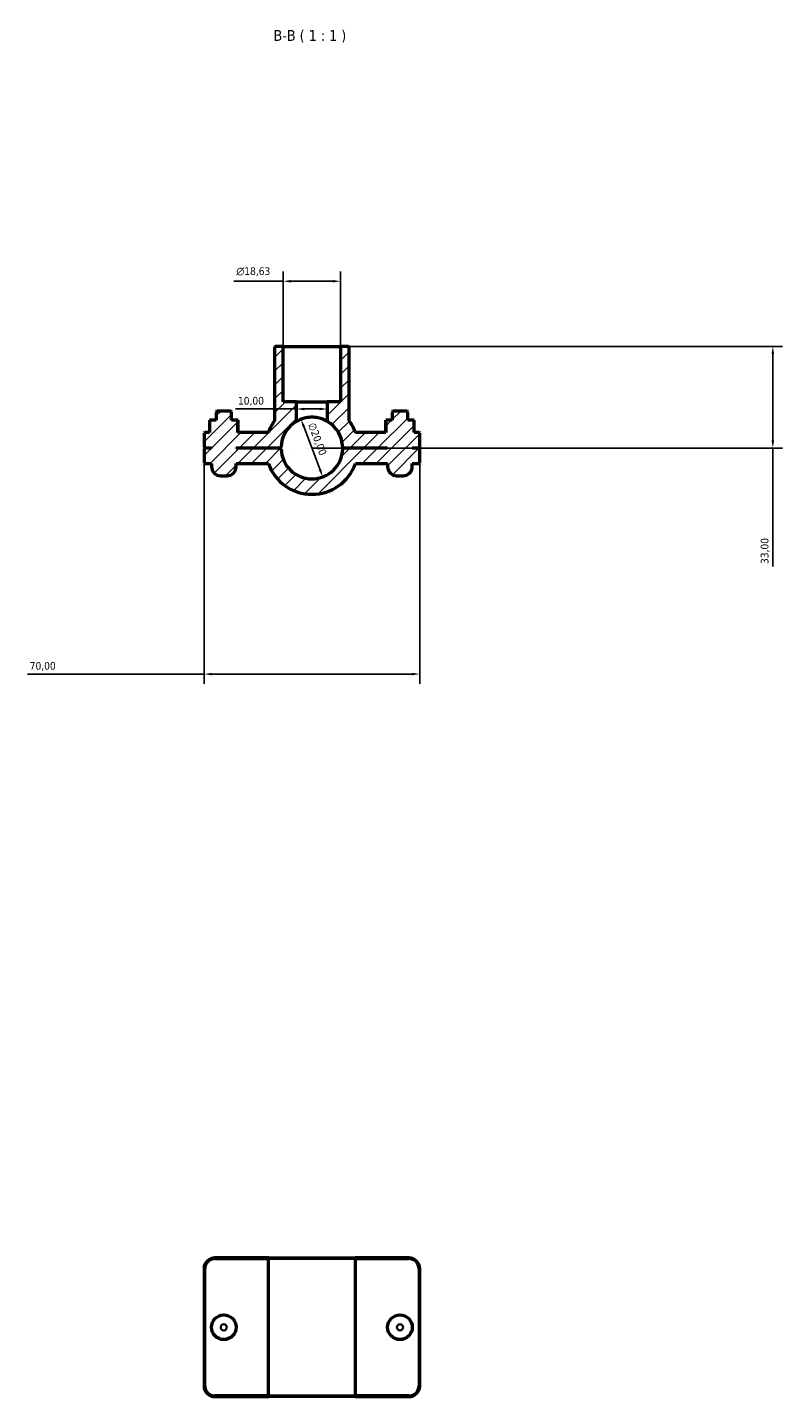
# Model space of a CAD drawing. Header units: millimetres. Extents: x 0 to 1141, y 0 to 1083.
# Tile 4 of 7: x 334 to 579, y 639 to 1083. Entities that reach past the tile are written whole.
import ezdxf

# ---------------------------------------------------------------- set-up
doc = ezdxf.new("R2010")
doc.units = ezdxf.units.MM
for name, color, linetype, lineweight in [('Dimension (ISO)', 7, 'Continuous', 25), ('Hatch (ISO)', 7, 'Continuous', 18), ('Symbol (ISO)', 7, 'Continuous', 25), ('Visible (ISO)', 7, 'Continuous', 50), ('Visible Narrow (ISO)', 7, 'Continuous', 35)]:
    doc.layers.add(name, color=color, linetype=linetype, lineweight=lineweight)
doc.styles.add('Label Text (ISO)', font='tahoma.ttf')
doc.styles.add('Note Text (ISO)', font='tahoma.ttf')
doc.dimstyles.new('Default (ISO)', dxfattribs={"dimtxt": 2.5, "dimasz": 2.5, "dimexe": 3.175, "dimexo": 0, "dimgap": 0.762, "dimtad": 1, "dimrnd": 1e-08, "dimzin": 0, "dimtxsty": 'Note Text (ISO)', "dimcen": 0.09, "dimdle": 10, "dimclrd": 256, "dimclre": 256, "dimclrt": 232, "dimazin": 0, "dimtfac": 1.40208, "dimtmove": 0, "dimatfit": 3, "dimfxl": 1, "dimtolj": 1, "dimtzin": 0, "dimlwd": -1, "dimlwe": -1, "dimarcsym": 0})

# ---------------------------------------------------------------- blocks, each defined once
blk = doc.blocks.new('*D11')
at = {"layer": 'Defpoints', "color": 0, "transparency": 16777216}
for p in [(423, 955.64), (430.06, 936.93)]:
    blk.add_point(p, dxfattribs=at)
at = {"layer": 'Dimension (ISO)', "transparency": 16777216}
blk.add_line((429.18, 939.27), (423.88, 953.3), dxfattribs=at)
blk.add_arc((426.53, 946.29), 10, 60, 128.8719, dxfattribs=at)
for points in [[(424.27, 953.45), (423.49, 953.15), (423, 955.64)], [(429.57, 939.42), (428.79, 939.12), (430.06, 936.93)]]:
    blk.add_solid(points, dxfattribs=at)
at = {"layer": 'Dimension (ISO)', "color": 232, "true_color": 0xca0064, "transparency": 16777216, "insert": (427.56, 954.82), "char_height": 2.5, "attachment_point": 1, "rotation": 290.6804, "style": 'Note Text (ISO)'}
blk.add_mtext('\\A1;∅20,00', dxfattribs=at)
blk = doc.blocks.new('*D12')
at = {"layer": 'Defpoints', "color": 0, "transparency": 16777216}
for p in [(435.85, 979.29), (426.53, 946.29), (576.2, 946.29)]:
    blk.add_point(p, dxfattribs=at)
at = {"layer": 'Dimension (ISO)', "transparency": 16777216}
for p, q in [((435.85, 979.29), (579.38, 979.29)), ((576.2, 976.79), (576.2, 948.79)), ((426.53, 946.29), (579.38, 946.29)), ((576.2, 946.29), (576.2, 907.9))]:
    blk.add_line(p, q, dxfattribs=at)
for points in [[(575.78, 976.79), (576.62, 976.79), (576.2, 979.29)], [(575.78, 948.79), (576.62, 948.79), (576.2, 946.29)]]:
    blk.add_solid(points, dxfattribs=at)
at = {"layer": 'Dimension (ISO)', "color": 232, "true_color": 0xca0064, "transparency": 16777216, "insert": (572.27, 908.66), "char_height": 2.5, "attachment_point": 1, "rotation": 90, "style": 'Note Text (ISO)'}
blk.add_mtext('\\A1;33,00', dxfattribs=at)
blk = doc.blocks.new('*D13')
at = {"layer": 'Defpoints', "color": 0, "transparency": 16777216}
for p in [(391.53, 941.49), (461.53, 941.49), (391.53, 872.95)]:
    blk.add_point(p, dxfattribs=at)
at = {"layer": 'Dimension (ISO)', "transparency": 16777216}
for p, q in [((391.53, 941.49), (391.53, 869.77)), ((461.53, 941.49), (461.53, 869.77)), ((391.53, 872.95), (334.15, 872.95)), ((459.03, 872.95), (394.03, 872.95))]:
    blk.add_line(p, q, dxfattribs=at)
for points in [[(394.03, 873.36), (394.03, 872.53), (391.53, 872.95)], [(459.03, 873.36), (459.03, 872.53), (461.53, 872.95)]]:
    blk.add_solid(points, dxfattribs=at)
at = {"layer": 'Dimension (ISO)', "color": 232, "true_color": 0xca0064, "transparency": 16777216, "insert": (334.91, 876.88), "char_height": 2.5, "attachment_point": 1, "style": 'Note Text (ISO)'}
blk.add_mtext('\\A1;70,00', dxfattribs=at)
blk = doc.blocks.new('*D14')
at = {"layer": 'Defpoints', "color": 0, "transparency": 16777216}
for p in [(421.53, 958.96), (421.53, 958.96), (431.53, 958.96)]:
    blk.add_point(p, dxfattribs=at)
at = {"layer": 'Dimension (ISO)', "transparency": 16777216}
for p, q in [((421.53, 958.96), (401.75, 958.96)), ((429.03, 958.96), (424.03, 958.96))]:
    blk.add_line(p, q, dxfattribs=at)
for points in [[(424.03, 959.37), (424.03, 958.54), (421.53, 958.96)], [(429.03, 959.37), (429.03, 958.54), (431.53, 958.96)]]:
    blk.add_solid(points, dxfattribs=at)
at = {"layer": 'Dimension (ISO)', "color": 232, "true_color": 0xca0064, "transparency": 16777216, "insert": (402.52, 962.89), "char_height": 2.5, "attachment_point": 1, "style": 'Note Text (ISO)'}
blk.add_mtext('\\A1;10,00', dxfattribs=at)
blk = doc.blocks.new('*D15')
at = {"layer": 'Defpoints', "color": 0, "transparency": 16777216}
for p in [(417.22, 1000.41), (417.22, 979.29), (435.85, 979.29)]:
    blk.add_point(p, dxfattribs=at)
at = {"layer": 'Dimension (ISO)', "transparency": 16777216}
for p, q in [((417.22, 1000.41), (401.23, 1000.41)), ((417.22, 979.29), (417.22, 1003.58)), ((433.35, 1000.41), (419.72, 1000.41)), ((435.85, 979.29), (435.85, 1003.58))]:
    blk.add_line(p, q, dxfattribs=at)
for points in [[(419.72, 1000.82), (419.72, 999.99), (417.22, 1000.41)], [(433.35, 1000.82), (433.35, 999.99), (435.85, 1000.41)]]:
    blk.add_solid(points, dxfattribs=at)
at = {"layer": 'Dimension (ISO)', "color": 232, "true_color": 0xca0064, "transparency": 16777216, "insert": (401.99, 1004.93), "char_height": 2.5, "attachment_point": 1, "style": 'Note Text (ISO)'}
blk.add_mtext('\\A1;\\fAIGDT|b0|i0;\\H2.5000;\\ln\\fTahoma|b0|i0;\\H2.5000;18,63', dxfattribs=at)

msp = doc.modelspace()

# ---------------------------------------------------------------- hatches: boundary and pattern name
at = {"layer": 'Hatch (ISO)'}
h = msp.add_hatch(dxfattribs=at)
h.set_pattern_fill('ANSI31', color=256, scale=25.4, style=0)
h.set_pattern_definition([(45, (0, 0), (-2.245064, 2.245064), [])])
edge = h.paths.add_edge_path()
edge.add_line((435.8467, 979.2851), (435.8467, 961.2851))
edge.add_line((435.8467, 961.2851), (431.5312, 961.2851))
edge.add_line((431.5312, 961.2851), (431.5312, 954.9454))
edge.add_ellipse((426.5312, 946.2851), major_axis=(5, 8.6603), ratio=1, start_angle=301.432415, end_angle=360, ccw=False)
edge.add_line((436.5281, 946.5351), (436.7311, 946.3351))
edge.add_line((436.7311, 946.3351), (451.1312, 946.3351))
edge.add_line((451.1312, 946.3351), (451.1312, 946.2351))
edge.add_line((451.1312, 946.2351), (436.7311, 946.2351))
edge.add_line((436.7311, 946.2351), (436.5281, 946.0352))
edge.add_ellipse((426.5312, 946.2851), major_axis=(9.9969, -0.25), ratio=1, start_angle=182.86483, end_angle=360, ccw=False)
edge.add_line((416.5343, 946.0352), (416.3313, 946.2351))
edge.add_line((416.3313, 946.2351), (401.9312, 946.2351))
edge.add_line((401.9312, 946.2351), (401.9312, 946.3351))
edge.add_line((401.9312, 946.3351), (416.3313, 946.3351))
edge.add_line((416.3313, 946.3351), (416.5343, 946.5351))
edge.add_ellipse((426.5312, 946.2851), major_axis=(-9.9969, 0.25), ratio=1, start_angle=301.432415, end_angle=360, ccw=False)
edge.add_line((421.5312, 954.9454), (421.5312, 961.2851))
edge.add_line((421.5312, 961.2851), (417.2157, 961.2851))
edge.add_line((417.2157, 961.2851), (417.2157, 979.2851))
edge.add_line((417.2157, 979.2851), (414.6211, 979.2851))
edge.add_line((414.6211, 979.2851), (414.4211, 979.0851))
edge.add_line((414.4211, 979.0851), (414.4211, 955.1364))
edge.add_ellipse((426.5312, 946.2851), major_axis=(-12.1101, 8.8512), ratio=1, start_angle=0, end_angle=16.691605)
edge.add_line((412.3891, 951.2851), (402.5358, 951.2851))
edge.add_line((402.5358, 951.2851), (402.5358, 955.2851))
edge.add_line((402.5358, 955.2851), (400.4312, 955.2851))
edge.add_line((400.4312, 955.2851), (400.4312, 958.0851))
edge.add_line((400.4312, 958.0851), (400.2312, 958.2851))
edge.add_line((400.2312, 958.2851), (395.6312, 958.2851))
edge.add_line((395.6312, 958.2851), (395.4312, 958.0851))
edge.add_line((395.4312, 958.0851), (395.4312, 955.2851))
edge.add_line((395.4312, 955.2851), (393.3266, 955.2851))
edge.add_line((393.3266, 955.2851), (393.3266, 951.2851))
edge.add_line((393.3266, 951.2851), (391.7312, 951.2851))
edge.add_line((391.7312, 951.2851), (391.5312, 951.0851))
edge.add_line((391.5312, 951.0851), (391.5312, 946.5351))
edge.add_line((391.5312, 946.5351), (391.7312, 946.3351))
edge.add_line((391.7312, 946.3351), (393.9312, 946.3351))
edge.add_line((393.9312, 946.3351), (393.9312, 946.2351))
edge.add_line((393.9312, 946.2351), (391.7312, 946.2351))
edge.add_line((391.7312, 946.2351), (391.5312, 946.0351))
edge.add_line((391.5312, 946.0351), (391.5312, 941.4851))
edge.add_line((391.5312, 941.4851), (391.7312, 941.2851))
edge.add_line((391.7312, 941.2851), (393.9312, 941.2851))
edge.add_line((393.9312, 941.2851), (393.9312, 940.2851))
edge.add_ellipse((396.9312, 940.2851), major_axis=(-3, 0), ratio=1, start_angle=0, end_angle=90)
edge.add_line((396.9312, 937.2851), (398.9312, 937.2851))
edge.add_ellipse((398.9312, 940.2851), major_axis=(0, -3), ratio=1, start_angle=0, end_angle=90)
edge.add_line((401.9312, 940.2851), (401.9312, 941.2851))
edge.add_line((401.9312, 941.2851), (412.3891, 941.2851))
edge.add_ellipse((426.5312, 946.2851), major_axis=(-14.1421, -5), ratio=1, start_angle=0, end_angle=141.057559)
edge.add_line((440.6734, 941.2851), (451.1312, 941.2851))
edge.add_line((451.1312, 941.2851), (451.1312, 940.2851))
edge.add_ellipse((454.1312, 940.2851), major_axis=(-3, 0), ratio=1, start_angle=0, end_angle=90)
edge.add_line((454.1312, 937.2851), (456.1312, 937.2851))
edge.add_ellipse((456.1312, 940.2851), major_axis=(0, -3), ratio=1, start_angle=0, end_angle=90)
edge.add_line((459.1312, 940.2851), (459.1312, 941.2851))
edge.add_line((459.1312, 941.2851), (461.3312, 941.2851))
edge.add_line((461.3312, 941.2851), (461.5312, 941.4851))
edge.add_line((461.5312, 941.4851), (461.5312, 946.0351))
edge.add_line((461.5312, 946.0351), (461.3312, 946.2351))
edge.add_line((461.3312, 946.2351), (459.1312, 946.2351))
edge.add_line((459.1312, 946.2351), (459.1312, 946.3351))
edge.add_line((459.1312, 946.3351), (461.3312, 946.3351))
edge.add_line((461.3312, 946.3351), (461.5312, 946.5351))
edge.add_line((461.5312, 946.5351), (461.5312, 951.0851))
edge.add_line((461.5312, 951.0851), (461.3312, 951.2851))
edge.add_line((461.3312, 951.2851), (459.7358, 951.2851))
edge.add_line((459.7358, 951.2851), (459.7358, 955.2851))
edge.add_line((459.7358, 955.2851), (457.6312, 955.2851))
edge.add_line((457.6312, 955.2851), (457.6312, 958.0851))
edge.add_line((457.6312, 958.0851), (457.4312, 958.2851))
edge.add_line((457.4312, 958.2851), (452.8312, 958.2851))
edge.add_line((452.8312, 958.2851), (452.6312, 958.0851))
edge.add_line((452.6312, 958.0851), (452.6312, 955.2851))
edge.add_line((452.6312, 955.2851), (450.5266, 955.2851))
edge.add_line((450.5266, 955.2851), (450.5266, 951.2851))
edge.add_line((450.5266, 951.2851), (440.6734, 951.2851))
edge.add_ellipse((426.5312, 946.2851), major_axis=(14.1421, 5), ratio=1, start_angle=0, end_angle=16.691605)
edge.add_line((438.6414, 955.1364), (438.6414, 979.0851))
edge.add_line((438.6414, 979.0851), (438.4414, 979.2851))
edge.add_line((438.4414, 979.2851), (435.8467, 979.2851))

# ---------------------------------------------------------------- linework, layer by layer
at = {"layer": 'Visible (ISO)'}
for p, q in [((414.6211, 979.2851), (414.4211, 979.0851)), ((414.4211, 979.0851), (414.4211, 955.1364)), ((417.2157, 979.2851), (414.6211, 979.2851)), ((417.2157, 961.2851), (417.2157, 979.2851)), ((417.2157, 979.2851), (435.8467, 979.2851)), ((435.8467, 979.2851), (435.8467, 961.2851)), ((438.4414, 979.2851), (435.8467, 979.2851)), ((438.6414, 979.0851), (438.4414, 979.2851)), ((438.6414, 955.1364), (438.6414, 979.0851)), ((421.5312, 961.2851), (417.2157, 961.2851)), ((421.5312, 954.9454), (421.5312, 961.2851)), ((421.5312, 961.2851), (431.5312, 961.2851)), ((435.8467, 961.2851), (431.5312, 961.2851)), ((431.5312, 961.2851), (431.5312, 954.9454)), ((395.4312, 955.2851), (393.3266, 955.2851)), ((393.3266, 955.2851), (393.3266, 951.2851)), ((395.6312, 958.2851), (395.4312, 958.0851)), ((395.4312, 958.0851), (395.4312, 955.2851)), ((400.2312, 958.2851), (395.6312, 958.2851)), ((400.4312, 958.0851), (400.2312, 958.2851)), ((400.4312, 955.2851), (400.4312, 958.0851)), ((402.5358, 955.2851), (400.4312, 955.2851)), ((402.5358, 951.2851), (402.5358, 955.2851)), ((402.5358, 955.2851), (402.55, 955.2851)), ((402.55, 951.2851), (402.55, 955.2851)), ((450.5266, 955.2851), (450.5125, 955.2851)), ((450.5125, 951.2851), (450.5125, 955.2851)), ((452.6312, 955.2851), (450.5266, 955.2851)), ((450.5266, 955.2851), (450.5266, 951.2851)), ((452.8312, 958.2851), (452.6312, 958.0851)), ((452.6312, 958.0851), (452.6312, 955.2851)), ((457.4312, 958.2851), (452.8312, 958.2851)), ((457.6312, 958.0851), (457.4312, 958.2851)), ((457.6312, 955.2851), (457.6312, 958.0851)), ((459.7358, 955.2851), (457.6312, 955.2851)), ((459.7358, 951.2851), (459.7358, 955.2851)), ((391.7312, 951.2851), (391.5312, 951.0851)), ((391.5312, 951.0851), (391.5312, 946.5351)), ((393.3266, 951.2851), (391.7312, 951.2851)), ((412.3891, 951.2851), (402.5358, 951.2851)), ((450.5266, 951.2851), (440.6734, 951.2851)), ((461.3312, 951.2851), (459.7358, 951.2851)), ((461.5312, 951.0851), (461.3312, 951.2851)), ((461.5312, 946.5351), (461.5312, 951.0851)), ((391.5312, 946.5351), (391.7312, 946.3351)), ((391.7312, 946.3351), (393.9312, 946.3351)), ((393.9312, 946.3351), (393.9312, 946.2351)), ((401.9312, 946.2351), (401.9312, 946.3351)), ((401.9312, 946.3351), (416.3313, 946.3351)), ((416.3313, 946.3351), (416.5343, 946.5351)), ((436.5281, 946.5351), (436.7311, 946.3351)), ((436.7311, 946.3351), (451.1312, 946.3351)), ((451.1312, 946.3351), (451.1312, 946.2351)), ((459.1312, 946.2351), (459.1312, 946.3351)), ((459.1312, 946.3351), (461.3312, 946.3351)), ((461.3312, 946.3351), (461.5312, 946.5351)), ((391.7312, 946.2351), (391.5312, 946.0351)), ((391.5312, 946.0351), (391.5312, 941.4851)), ((393.9312, 946.2351), (391.7312, 946.2351)), ((416.3313, 946.2351), (401.9312, 946.2351)), ((416.5343, 946.0352), (416.3313, 946.2351)), ((436.7311, 946.2351), (436.5281, 946.0352)), ((451.1312, 946.2351), (436.7311, 946.2351)), ((461.3312, 946.2351), (459.1312, 946.2351)), ((461.5312, 946.0351), (461.3312, 946.2351)), ((461.5312, 941.4851), (461.5312, 946.0351)), ((391.5312, 941.4851), (391.7312, 941.2851)), ((391.7312, 941.2851), (393.9312, 941.2851)), ((393.9312, 941.2851), (393.9312, 940.2851)), ((401.9312, 940.2851), (401.9312, 941.2851)), ((401.9312, 941.2851), (412.3891, 941.2851)), ((440.6734, 941.2851), (451.1312, 941.2851)), ((451.1312, 941.2851), (451.1312, 940.2851)), ((459.1312, 940.2851), (459.1312, 941.2851)), ((459.1312, 941.2851), (461.3312, 941.2851)), ((461.3312, 941.2851), (461.5312, 941.4851)), ((396.9312, 937.2851), (398.9312, 937.2851)), ((454.1312, 937.2851), (456.1312, 937.2851)), ((391.5312, 680.0008), (391.5312, 642.0008)), ((391.7312, 642.0008), (391.7312, 680.0008)), ((412.5312, 683.5008), (395.0312, 683.5008)), ((395.0312, 683.3008), (412.3891, 683.3008)), ((440.6734, 683.3008), (412.3891, 683.3008)), ((412.3891, 638.7008), (412.3891, 683.3008)), ((412.5312, 683.5008), (440.5312, 683.5008)), ((458.0312, 683.5008), (440.5312, 683.5008)), ((440.6734, 683.3008), (458.0312, 683.3008)), ((440.6734, 638.7008), (440.6734, 683.3008)), ((461.3312, 680.0008), (461.3312, 642.0008)), ((461.5312, 642.0008), (461.5312, 680.0008)), ((412.3891, 638.7008), (395.0312, 638.7008)), ((395.0312, 638.5008), (412.5312, 638.5008)), ((412.3891, 638.7008), (440.6734, 638.7008)), ((440.5312, 638.5008), (412.5312, 638.5008)), ((440.5312, 638.5008), (458.0312, 638.5008)), ((458.0312, 638.7008), (440.6734, 638.7008))]:
    msp.add_line(p, q, dxfattribs=at)
for centre in [(397.9312, 661.0008), (455.1312, 661.0008)]:
    msp.add_circle(centre, 4, dxfattribs=at)
for centre, radius, start, end in [((426.5312, 946.2851), 15, 143.837174, 160.528779), ((426.5312, 946.2851), 10, 120, 178.567585), ((426.5312, 946.2851), 10, 1.432415, 60), ((426.5312, 946.2851), 15, 19.471221, 36.162826), ((426.5312, 946.2851), 10, 181.432415, 358.567585), ((396.9312, 940.2851), 3, 180, 270), ((398.9312, 940.2851), 3, 270, 0), ((426.5312, 946.2851), 15, 199.471221, 340.528779), ((454.1312, 940.2851), 3, 180, 270), ((456.1312, 940.2851), 3, 270, 0), ((395.0312, 680.0008), 3.5, 90, 180), ((395.0312, 680.0008), 3.3, 90, 180), ((458.0312, 680.0008), 3.5, 0, 90), ((458.0312, 680.0008), 3.3, 0, 90), ((395.0312, 642.0008), 3.5, 180, 270), ((395.0312, 642.0008), 3.3, 180, 270), ((458.0312, 642.0008), 3.5, 270, 0), ((458.0312, 642.0008), 3.3, 270, 0)]:
    msp.add_arc(centre, radius, start, end, dxfattribs=at)
msp.add_open_spline([(431.5312, 954.9454), (431.5312, 954.9454), (431.4006, 955.0243), (430.8874, 955.2911), (430.505, 955.4736), (429.6297, 955.8045), (429.0749, 955.9765), (427.8459, 956.2181), (427.171, 956.2851), (425.8914, 956.2851), (425.2165, 956.2181), (423.9875, 955.9765), (423.4327, 955.8045), (422.5574, 955.4736), (422.1751, 955.2911), (421.6618, 955.0243), (421.5312, 954.9454), (421.5312, 954.9454)], degree=3, knots=[0, 0, 0, 0, 0.1924576, 0.1924576, 0.3849152, 0.3849152, 0.57684815, 0.57684815, 0.7687811, 0.7687811, 0.96071406, 0.96071406, 1.15264701, 1.15264701, 1.34510461, 1.34510461, 1.53756221, 1.53756221, 1.53756221, 1.53756221], dxfattribs=at)
for points in [[(412.5312, 683.5008), (412.4836, 683.4342), (412.4363, 683.3675), (412.3891, 683.3008)], [(440.5312, 683.5008), (440.5788, 683.4342), (440.6262, 683.3675), (440.6734, 683.3008)], [(412.5312, 638.5008), (412.4836, 638.5674), (412.4363, 638.6341), (412.3891, 638.7008)], [(440.5312, 638.5008), (440.5788, 638.5674), (440.6262, 638.6341), (440.6734, 638.7008)]]:
    msp.add_open_spline(points, degree=3, dxfattribs=at)
at = {"layer": 'Visible Narrow (ISO)'}
for p, q in [((391.7212, 680.0008), (391.5412, 680.0008)), ((395.0312, 683.3108), (395.0312, 683.4908)), ((458.0312, 683.3108), (458.0312, 683.4908)), ((461.3412, 680.0008), (461.5212, 680.0008)), ((391.7212, 642.0008), (391.5412, 642.0008)), ((461.3412, 642.0008), (461.5212, 642.0008)), ((395.0312, 638.6908), (395.0312, 638.5108)), ((458.0312, 638.6908), (458.0312, 638.5108))]:
    msp.add_line(p, q, dxfattribs=at)
for centre in [(397.9312, 661.0008), (455.1312, 661.0008)]:
    msp.add_circle(centre, 1, dxfattribs=at)

# ---------------------------------------------------------------- texts
at = {"layer": 'Symbol (ISO)', "insert": (414.0923, 1077.7851), "char_height": 3.5, "attachment_point": 7, "style": 'Label Text (ISO)'}
msp.add_mtext('B-B ( 1 : 1 )', dxfattribs=at)

# ---------------------------------------------------------------- dimensions: what is measured, and where the dimension line sits
at = {"layer": 'Dimension (ISO)'}
dim = msp.add_linear_dim(base=(417.2157, 1000.4069), p1=(435.8467, 979.2851), p2=(417.2157, 979.2851), angle=180, text='\\fAIGDT|b0|i0;\\H2.5000;\\ln\\fTahoma|b0|i0;\\H2.5000;<>', dimstyle='Default (ISO)', override={"dimdec": 2, "dimtp": 0, "dimtm": 0, "dimtdec": 2, "dimtofl": 0, "dimatfit": 2}, dxfattribs=at)
dim.commit()
dim.dimension.update_dxf_attribs({"geometry": '*D15', "text_midpoint": (407.5187, 1000.4069), "dimtype": 160})
for base, p1, p2, angle, override, picture, middle in [((576.2016, 946.2851), (435.8467, 979.2851), (426.5312, 946.2851), 90, {"dimdec": 2, "dimtp": 0, "dimtm": 0, "dimtdec": 2, "dimtofl": 0, "dimatfit": 2}, '*D12', (576.2016, 912.7851)), ((421.5312, 958.9559), (431.5312, 958.9559), (421.5312, 958.9559), 180, {"dimdec": 2, "dimse1": 1, "dimse2": 1, "dimtp": 0, "dimtm": 0, "dimtdec": 2, "dimtofl": 0, "dimatfit": 2}, '*D14', (406.5312, 958.9559))]:
    dim = msp.add_linear_dim(base=base, p1=p1, p2=p2, angle=angle, dimstyle='Default (ISO)', override=override, dxfattribs=at)
    dim.commit()
    dim.dimension.update_dxf_attribs({"geometry": picture, "text_midpoint": middle, "dimtype": 160})
dim = msp.add_diameter_dim_2p(p1=(430.0628, 936.9295), p2=(422.9997, 955.6408), dimstyle='Default (ISO)', override={"dimdec": 2, "dimlfac": 1, "dimtp": 0, "dimtm": 0, "dimtdec": 2, "dimatfit": 2}, dxfattribs=at)
dim.commit()
dim.dimension.update_dxf_attribs({"geometry": '*D11', "text_midpoint": (425.7773, 948.2823), "dimtype": 163})
dim = msp.add_linear_dim(base=(391.5312, 872.9453), p1=(461.5312, 941.4851), p2=(391.5312, 941.4851), dimstyle='Default (ISO)', override={"dimdec": 2, "dimtp": 0, "dimtm": 0, "dimtdec": 2, "dimtofl": 0, "dimatfit": 2}, dxfattribs=at)
dim.commit()
dim.dimension.update_dxf_attribs({"geometry": '*D13', "text_midpoint": (339.0312, 872.9453), "dimtype": 160})

doc.saveas('drawing.dxf')
